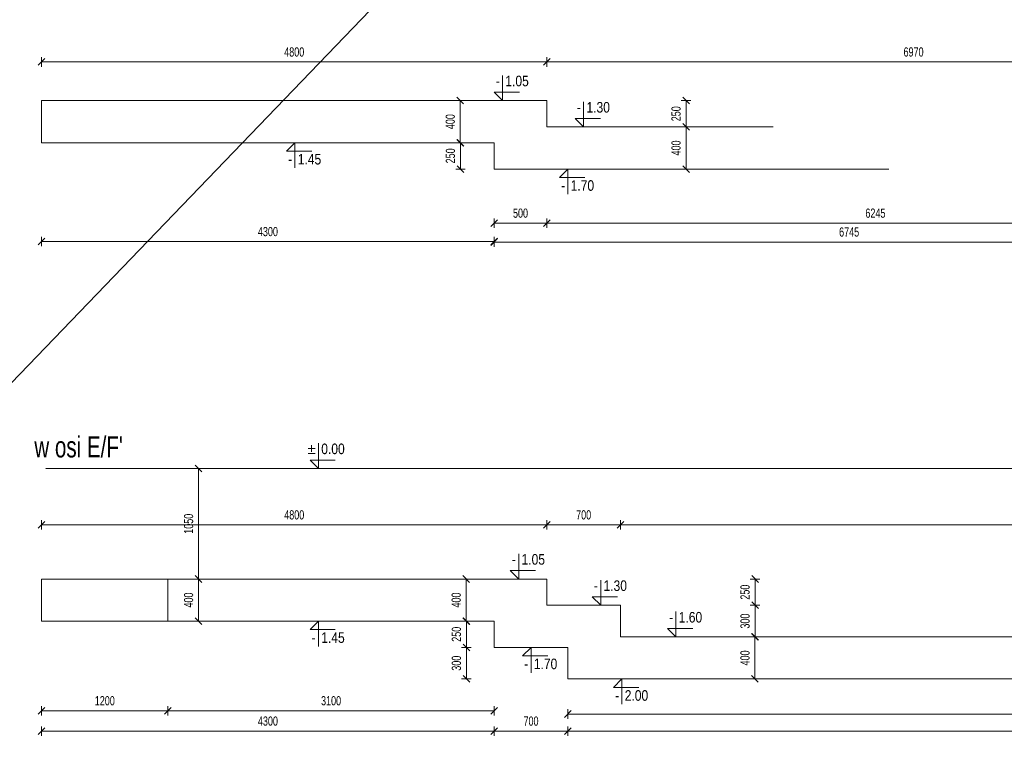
# Model space of a CAD drawing. Header units: millimetres. Extents: x -1893473 to 942156, y -568027 to 942944.
# Tile 6 of 256: x -215391 to -206035, y -294832 to -287890. Entities that reach past the tile are written whole.
import ezdxf
from ezdxf.enums import TextEntityAlignment as Align

# ---------------------------------------------------------------- set-up
doc = ezdxf.new("R2010")
doc.units = ezdxf.units.MM
doc.header["$LTSCALE"] = 0.2
doc.linetypes.add('HIDDEN', pattern=[9.525, 6.35, -3.175])
doc.layers.add('AutoCAD_Structural_Detailing_symbole graficzne', color=7, linetype='Continuous')
for name, color, linetype, lineweight in [('P-Linia4', 253, 'Continuous', 13), ('P-Opis fundamenty', 193, 'Continuous', 9), ('P-Przerywana', 13, 'HIDDEN', 18), ('P-Wymiar', 142, 'Continuous', 9)]:
    doc.layers.add(name, color=color, linetype=linetype, lineweight=lineweight)
doc.styles.add('ROMANS', font='arial.ttf', dxfattribs={"width": 0.7})
doc.styles.add('STYLE1', font='ARIALN.TTF')
doc.dimstyles.new('A50', dxfattribs={"dimscale": 50, "dimtxt": 1.75, "dimasz": 0.05, "dimexe": 0, "dimexo": 0, "dimgap": 1, "dimtad": 1, "dimdec": 0, "dimrnd": 1, "dimdsep": 46, "dimtxsty": 'ROMANS', "dimblk": '[[[[[[[[', "dimcen": 2, "dimdle": 2, "dimse1": 1, "dimse2": 1, "dimclrd": 256, "dimclrt": 1, "dimadec": 0, "dimazin": 0, "dimtfac": 1, "dimtdec": 0, "dimtix": 1, "dimtmove": 2, "dimatfit": 3, "dimldrblk": '[[[[[[[[', "dimfxl": 1, "dimtvp": 0.6, "dimtolj": 1, "dimlwd": -1, "dimarcsym": 0})

# ---------------------------------------------------------------- blocks, each defined once
blk = doc.blocks.new('[[[[[[[[')
at = {"layer": 'P-Wymiar'}
for p, q in [((-12.7, -12.7), (12.7, 12.7)), ((0, 0), (-4.6, 0)), ((0, 18), (0, -18))]:
    blk.add_line(p, q, dxfattribs=at)
blk = doc.blocks.new('*D5939')
at = {"layer": 'DEFPOINTS', "color": 0, "transparency": 16777216}
for p in [(-210882.1, -289058.8), (-211203.1, -289308.8), (-210882.1, -289308.8)]:
    blk.add_point(p, dxfattribs=at)
at = {"layer": 'P-Wymiar', "transparency": 16777216}
blk.add_line((-211203.1, -289061.3), (-211203.1, -289306.3), dxfattribs=at)
at = {"layer": 'P-Wymiar', "transparency": 16777216, "xscale": 2.5, "yscale": 2.5, "zscale": 2.5}
for p, rotation in [((-211203.1, -289058.8), 90), ((-211203.1, -289308.8), 270)]:
    blk.add_blockref('[[[[[[[[', p, dxfattribs=dict(at, rotation=rotation))
at = {"layer": 'P-Wymiar', "color": 1, "transparency": 16777216, "insert": (-211297.8, -289183.8), "char_height": 87.5, "attachment_point": 5, "rotation": 90, "style": 'ROMANS'}
blk.add_mtext('\\A1;250', dxfattribs=at)
blk = doc.blocks.new('*D5940')
at = {"layer": 'DEFPOINTS', "color": 0, "transparency": 16777216}
for p in [(-211377.6, -288658.8), (-211204.7, -288658.8), (-211483.3, -289058.8)]:
    blk.add_point(p, dxfattribs=at)
at = {"layer": 'P-Wymiar', "transparency": 16777216}
blk.add_line((-211204.7, -289056.3), (-211204.7, -288661.3), dxfattribs=at)
at = {"layer": 'P-Wymiar', "transparency": 16777216, "xscale": 2.5, "yscale": 2.5, "zscale": 2.5}
for p, rotation in [((-211204.7, -288658.8), 90), ((-211204.7, -289058.8), 270)]:
    blk.add_blockref('[[[[[[[[', p, dxfattribs=dict(at, rotation=rotation))
at = {"layer": 'P-Wymiar', "color": 1, "transparency": 16777216, "insert": (-211299.3, -288858.8), "char_height": 87.5, "attachment_point": 5, "rotation": 90, "style": 'ROMANS'}
blk.add_mtext('\\A1;400', dxfattribs=at)
blk = doc.blocks.new('*D5941')
at = {"layer": 'DEFPOINTS', "color": 0, "transparency": 16777216}
for p in [(-210382.1, -288658.8), (-210382.1, -288908.8), (-209059.1, -288908.8)]:
    blk.add_point(p, dxfattribs=at)
at = {"layer": 'P-Wymiar', "transparency": 16777216}
blk.add_line((-209059.1, -288661.3), (-209059.1, -288906.3), dxfattribs=at)
at = {"layer": 'P-Wymiar', "transparency": 16777216, "xscale": 2.5, "yscale": 2.5, "zscale": 2.5}
for p, rotation in [((-209059.1, -288658.8), 90), ((-209059.1, -288908.8), 270)]:
    blk.add_blockref('[[[[[[[[', p, dxfattribs=dict(at, rotation=rotation))
at = {"layer": 'P-Wymiar', "color": 1, "transparency": 16777216, "insert": (-209153.8, -288783.8), "char_height": 87.5, "attachment_point": 5, "rotation": 90, "style": 'ROMANS'}
blk.add_mtext('\\A1;250', dxfattribs=at)
blk = doc.blocks.new('*D5942')
at = {"layer": 'DEFPOINTS', "color": 0, "transparency": 16777216}
for p in [(-210382.1, -288908.8), (-209059.1, -289308.8), (-209059.1, -289308.8)]:
    blk.add_point(p, dxfattribs=at)
at = {"layer": 'P-Wymiar', "transparency": 16777216}
blk.add_line((-209059.1, -288911.3), (-209059.1, -289306.3), dxfattribs=at)
at = {"layer": 'P-Wymiar', "transparency": 16777216, "xscale": 2.5, "yscale": 2.5, "zscale": 2.5}
for p, rotation in [((-209059.1, -288908.8), 90), ((-209059.1, -289308.8), 270)]:
    blk.add_blockref('[[[[[[[[', p, dxfattribs=dict(at, rotation=rotation))
at = {"layer": 'P-Wymiar', "color": 1, "transparency": 16777216, "insert": (-209153.8, -289108.8), "char_height": 87.5, "attachment_point": 5, "rotation": 90, "style": 'ROMANS'}
blk.add_mtext('\\A1;400', dxfattribs=at)
blk = doc.blocks.new('*D5943')
at = {"layer": 'DEFPOINTS', "color": 0, "transparency": 16777216}
for p in [(-210882.1, -289998.4), (-215182.1, -290751.4), (-210882.1, -290751.4)]:
    blk.add_point(p, dxfattribs=at)
at = {"layer": 'P-Wymiar', "transparency": 16777216}
blk.add_line((-215179.6, -289998.4), (-210884.6, -289998.4), dxfattribs=at)
at = {"layer": 'P-Wymiar', "transparency": 16777216, "xscale": 2.5, "yscale": 2.5, "zscale": 2.5, "rotation": 180}
blk.add_blockref('[[[[[[[[', (-215182.1, -289998.4), dxfattribs=at)
at = {"layer": 'P-Wymiar', "transparency": 16777216, "xscale": 2.5, "yscale": 2.5, "zscale": 2.5}
blk.add_blockref('[[[[[[[[', (-210882.1, -289998.4), dxfattribs=at)
at = {"layer": 'P-Wymiar', "color": 1, "transparency": 16777216, "insert": (-213032.1, -289903.7), "char_height": 87.5, "attachment_point": 5, "style": 'ROMANS'}
blk.add_mtext('\\A1;4300', dxfattribs=at)
blk = doc.blocks.new('*D5944')
at = {"layer": 'DEFPOINTS', "color": 0, "transparency": 16777216}
for p in [(-210382.1, -289823.4), (-210882.1, -290751.4), (-210382.1, -290901.4)]:
    blk.add_point(p, dxfattribs=at)
at = {"layer": 'P-Wymiar', "transparency": 16777216}
blk.add_line((-210879.6, -289823.4), (-210384.6, -289823.4), dxfattribs=at)
at = {"layer": 'P-Wymiar', "transparency": 16777216, "xscale": 2.5, "yscale": 2.5, "zscale": 2.5, "rotation": 180}
blk.add_blockref('[[[[[[[[', (-210882.1, -289823.4), dxfattribs=at)
at = {"layer": 'P-Wymiar', "transparency": 16777216, "xscale": 2.5, "yscale": 2.5, "zscale": 2.5}
blk.add_blockref('[[[[[[[[', (-210382.1, -289823.4), dxfattribs=at)
at = {"layer": 'P-Wymiar', "color": 1, "transparency": 16777216, "insert": (-210632.1, -289728.7), "char_height": 87.5, "attachment_point": 5, "style": 'ROMANS'}
blk.add_mtext('\\A1;500', dxfattribs=at)
blk = doc.blocks.new('*D5945')
at = {"layer": 'DEFPOINTS', "color": 0, "transparency": 16777216}
for p in [(-204137.1, -289823.4), (-204137.1, -289874.9), (-210382.1, -290901.4)]:
    blk.add_point(p, dxfattribs=at)
at = {"layer": 'P-Wymiar', "transparency": 16777216}
blk.add_line((-210379.6, -289823.4), (-204139.6, -289823.4), dxfattribs=at)
at = {"layer": 'P-Wymiar', "transparency": 16777216, "xscale": 2.5, "yscale": 2.5, "zscale": 2.5, "rotation": 180}
blk.add_blockref('[[[[[[[[', (-210382.1, -289823.4), dxfattribs=at)
at = {"layer": 'P-Wymiar', "transparency": 16777216, "xscale": 2.5, "yscale": 2.5, "zscale": 2.5}
blk.add_blockref('[[[[[[[[', (-204137.1, -289823.4), dxfattribs=at)
at = {"layer": 'P-Wymiar', "color": 1, "transparency": 16777216, "insert": (-207259.6, -289728.7), "char_height": 87.5, "attachment_point": 5, "style": 'ROMANS'}
blk.add_mtext('\\A1;6245', dxfattribs=at)
blk = doc.blocks.new('*D5946')
at = {"layer": 'DEFPOINTS', "color": 0, "transparency": 16777216}
for p in [(-210882.1, -289308.8), (-204137.1, -290002.3), (-204137.1, -290133.8)]:
    blk.add_point(p, dxfattribs=at)
at = {"layer": 'P-Wymiar', "transparency": 16777216}
blk.add_line((-210879.6, -290002.3), (-204139.6, -290002.3), dxfattribs=at)
at = {"layer": 'P-Wymiar', "transparency": 16777216, "xscale": 2.5, "yscale": 2.5, "zscale": 2.5, "rotation": 180}
blk.add_blockref('[[[[[[[[', (-210882.1, -290002.3), dxfattribs=at)
at = {"layer": 'P-Wymiar', "transparency": 16777216, "xscale": 2.5, "yscale": 2.5, "zscale": 2.5}
blk.add_blockref('[[[[[[[[', (-204137.1, -290002.3), dxfattribs=at)
at = {"layer": 'P-Wymiar', "color": 1, "transparency": 16777216, "insert": (-207509.6, -289907.6), "char_height": 87.5, "attachment_point": 5, "style": 'ROMANS'}
blk.add_mtext('\\A1;6745', dxfattribs=at)
blk = doc.blocks.new('*D5955')
at = {"layer": 'DEFPOINTS', "color": 0, "transparency": 16777216}
for p in [(-210382.1, -288291.7), (-215182.1, -288658.8), (-210382.1, -288658.8)]:
    blk.add_point(p, dxfattribs=at)
at = {"layer": 'P-Wymiar', "transparency": 16777216}
blk.add_line((-215179.6, -288291.7), (-210384.6, -288291.7), dxfattribs=at)
at = {"layer": 'P-Wymiar', "transparency": 16777216, "xscale": 2.5, "yscale": 2.5, "zscale": 2.5, "rotation": 180}
blk.add_blockref('[[[[[[[[', (-215182.1, -288291.7), dxfattribs=at)
at = {"layer": 'P-Wymiar', "transparency": 16777216, "xscale": 2.5, "yscale": 2.5, "zscale": 2.5}
blk.add_blockref('[[[[[[[[', (-210382.1, -288291.7), dxfattribs=at)
at = {"layer": 'P-Wymiar', "color": 1, "transparency": 16777216, "insert": (-212782.1, -288197), "char_height": 87.5, "attachment_point": 5, "style": 'ROMANS'}
blk.add_mtext('\\A1;4800', dxfattribs=at)
blk = doc.blocks.new('*D5956')
at = {"layer": 'DEFPOINTS', "color": 0, "transparency": 16777216}
for p in [(-203412.1, -288291.7), (-210382.1, -288658.8), (-203412.1, -288769.9)]:
    blk.add_point(p, dxfattribs=at)
at = {"layer": 'P-Wymiar', "transparency": 16777216}
blk.add_line((-210379.6, -288291.7), (-203414.6, -288291.7), dxfattribs=at)
at = {"layer": 'P-Wymiar', "transparency": 16777216, "xscale": 2.5, "yscale": 2.5, "zscale": 2.5, "rotation": 180}
blk.add_blockref('[[[[[[[[', (-210382.1, -288291.7), dxfattribs=at)
at = {"layer": 'P-Wymiar', "transparency": 16777216, "xscale": 2.5, "yscale": 2.5, "zscale": 2.5}
blk.add_blockref('[[[[[[[[', (-203412.1, -288291.7), dxfattribs=at)
at = {"layer": 'P-Wymiar', "color": 1, "transparency": 16777216, "insert": (-206897.1, -288197), "char_height": 87.5, "attachment_point": 5, "style": 'ROMANS'}
blk.add_mtext('\\A1;6970', dxfattribs=at)
blk = doc.blocks.new('*D5959')
at = {"layer": 'DEFPOINTS', "color": 0, "transparency": 16777216}
for p in [(-210882.1, -293604.6), (-211146.3, -293854.6), (-210882.1, -293854.6)]:
    blk.add_point(p, dxfattribs=at)
at = {"layer": 'P-Wymiar', "transparency": 16777216}
blk.add_line((-211146.3, -293607.1), (-211146.3, -293852.1), dxfattribs=at)
at = {"layer": 'P-Wymiar', "transparency": 16777216, "xscale": 2.5, "yscale": 2.5, "zscale": 2.5}
for p, rotation in [((-211146.3, -293604.6), 90), ((-211146.3, -293854.6), 270)]:
    blk.add_blockref('[[[[[[[[', p, dxfattribs=dict(at, rotation=rotation))
at = {"layer": 'P-Wymiar', "color": 1, "transparency": 16777216, "insert": (-211240.9, -293729.6), "char_height": 87.5, "attachment_point": 5, "rotation": 90, "style": 'ROMANS'}
blk.add_mtext('\\A1;250', dxfattribs=at)
blk = doc.blocks.new('*D5960')
at = {"layer": 'DEFPOINTS', "color": 0, "transparency": 16777216}
for p in [(-210882.1, -293854.6), (-211146.3, -294154.6), (-210182.1, -294154.6)]:
    blk.add_point(p, dxfattribs=at)
at = {"layer": 'P-Wymiar', "transparency": 16777216}
blk.add_line((-211146.3, -293857.1), (-211146.3, -294152.1), dxfattribs=at)
at = {"layer": 'P-Wymiar', "transparency": 16777216, "xscale": 2.5, "yscale": 2.5, "zscale": 2.5}
for p, rotation in [((-211146.3, -293854.6), 90), ((-211146.3, -294154.6), 270)]:
    blk.add_blockref('[[[[[[[[', p, dxfattribs=dict(at, rotation=rotation))
at = {"layer": 'P-Wymiar', "color": 1, "transparency": 16777216, "insert": (-211241, -294004.6), "char_height": 87.5, "attachment_point": 5, "rotation": 90, "style": 'ROMANS'}
blk.add_mtext('\\A1;300', dxfattribs=at)
blk = doc.blocks.new('*D5961')
at = {"layer": 'DEFPOINTS', "color": 0, "transparency": 16777216}
for p in [(-210382.1, -293204.6), (-210382.1, -293454.6), (-208403.6, -293454.6)]:
    blk.add_point(p, dxfattribs=at)
at = {"layer": 'P-Wymiar', "transparency": 16777216}
blk.add_line((-208403.6, -293207.1), (-208403.6, -293452.1), dxfattribs=at)
at = {"layer": 'P-Wymiar', "transparency": 16777216, "xscale": 2.5, "yscale": 2.5, "zscale": 2.5}
for p, rotation in [((-208403.6, -293204.6), 90), ((-208403.6, -293454.6), 270)]:
    blk.add_blockref('[[[[[[[[', p, dxfattribs=dict(at, rotation=rotation))
at = {"layer": 'P-Wymiar', "color": 1, "transparency": 16777216, "insert": (-208498.3, -293329.6), "char_height": 87.5, "attachment_point": 5, "rotation": 90, "style": 'ROMANS'}
blk.add_mtext('\\A1;250', dxfattribs=at)
blk = doc.blocks.new('*D5962')
at = {"layer": 'DEFPOINTS', "color": 0, "transparency": 16777216}
for p in [(-210382.1, -293454.6), (-208528.3, -293754.6), (-208403.6, -293754.6)]:
    blk.add_point(p, dxfattribs=at)
at = {"layer": 'P-Wymiar', "transparency": 16777216}
blk.add_line((-208403.6, -293457.1), (-208403.6, -293752.1), dxfattribs=at)
at = {"layer": 'P-Wymiar', "transparency": 16777216, "xscale": 2.5, "yscale": 2.5, "zscale": 2.5}
for p, rotation in [((-208403.6, -293454.6), 90), ((-208403.6, -293754.6), 270)]:
    blk.add_blockref('[[[[[[[[', p, dxfattribs=dict(at, rotation=rotation))
at = {"layer": 'P-Wymiar', "color": 1, "transparency": 16777216, "insert": (-208498.3, -293604.6), "char_height": 87.5, "attachment_point": 5, "rotation": 90, "style": 'ROMANS'}
blk.add_mtext('\\A1;300', dxfattribs=at)
blk = doc.blocks.new('*D5963')
at = {"layer": 'DEFPOINTS', "color": 0, "transparency": 16777216}
for p in [(-215182.1, -293604.6), (-210882.1, -293604.6), (-210882.1, -294649.9)]:
    blk.add_point(p, dxfattribs=at)
at = {"layer": 'P-Wymiar', "transparency": 16777216}
blk.add_line((-215179.6, -294649.9), (-210884.6, -294649.9), dxfattribs=at)
at = {"layer": 'P-Wymiar', "transparency": 16777216, "xscale": 2.5, "yscale": 2.5, "zscale": 2.5, "rotation": 180}
blk.add_blockref('[[[[[[[[', (-215182.1, -294649.9), dxfattribs=at)
at = {"layer": 'P-Wymiar', "transparency": 16777216, "xscale": 2.5, "yscale": 2.5, "zscale": 2.5}
blk.add_blockref('[[[[[[[[', (-210882.1, -294649.9), dxfattribs=at)
at = {"layer": 'P-Wymiar', "color": 1, "transparency": 16777216, "insert": (-213032.1, -294555.2), "char_height": 87.5, "attachment_point": 5, "style": 'ROMANS'}
blk.add_mtext('\\A1;4300', dxfattribs=at)
blk = doc.blocks.new('*D5964')
at = {"layer": 'DEFPOINTS', "color": 0, "transparency": 16777216}
for p in [(-210882.1, -293604.6), (-210182.1, -294154.6), (-210182.1, -294649.9)]:
    blk.add_point(p, dxfattribs=at)
at = {"layer": 'P-Wymiar', "transparency": 16777216}
blk.add_line((-210879.6, -294649.9), (-210184.6, -294649.9), dxfattribs=at)
at = {"layer": 'P-Wymiar', "transparency": 16777216, "xscale": 2.5, "yscale": 2.5, "zscale": 2.5, "rotation": 180}
blk.add_blockref('[[[[[[[[', (-210882.1, -294649.9), dxfattribs=at)
at = {"layer": 'P-Wymiar', "transparency": 16777216, "xscale": 2.5, "yscale": 2.5, "zscale": 2.5}
blk.add_blockref('[[[[[[[[', (-210182.1, -294649.9), dxfattribs=at)
at = {"layer": 'P-Wymiar', "color": 1, "transparency": 16777216, "insert": (-210532.1, -294555.3), "char_height": 87.5, "attachment_point": 5, "style": 'ROMANS'}
blk.add_mtext('\\A1;700', dxfattribs=at)
blk = doc.blocks.new('*D5965')
at = {"layer": 'DEFPOINTS', "color": 0, "transparency": 16777216}
for p in [(-210182.1, -294154.6), (-199887.1, -294154.6), (-199887.1, -294649.9)]:
    blk.add_point(p, dxfattribs=at)
at = {"layer": 'P-Wymiar', "transparency": 16777216}
blk.add_line((-210179.6, -294649.9), (-199889.6, -294649.9), dxfattribs=at)
at = {"layer": 'P-Wymiar', "transparency": 16777216, "xscale": 2.5, "yscale": 2.5, "zscale": 2.5, "rotation": 180}
blk.add_blockref('[[[[[[[[', (-210182.1, -294649.9), dxfattribs=at)
at = {"layer": 'P-Wymiar', "transparency": 16777216, "xscale": 2.5, "yscale": 2.5, "zscale": 2.5}
blk.add_blockref('[[[[[[[[', (-199887.1, -294649.9), dxfattribs=at)
at = {"layer": 'P-Wymiar', "color": 1, "transparency": 16777216, "insert": (-205034.6, -294555.3), "char_height": 87.5, "attachment_point": 5, "style": 'ROMANS'}
blk.add_mtext('\\A1;10295', dxfattribs=at)
blk = doc.blocks.new('*D5967')
at = {"layer": 'DEFPOINTS', "color": 0, "transparency": 16777216}
for p in [(-210182.1, -294154.6), (-201087.1, -294154.6), (-210182.1, -294487.4)]:
    blk.add_point(p, dxfattribs=at)
at = {"layer": 'P-Wymiar', "transparency": 16777216}
blk.add_line((-201089.6, -294487.4), (-210179.6, -294487.4), dxfattribs=at)
at = {"layer": 'P-Wymiar', "transparency": 16777216, "xscale": 2.5, "yscale": 2.5, "zscale": 2.5, "rotation": 180}
blk.add_blockref('[[[[[[[[', (-210182.1, -294487.4), dxfattribs=at)
at = {"layer": 'P-Wymiar', "transparency": 16777216, "xscale": 2.5, "yscale": 2.5, "zscale": 2.5}
blk.add_blockref('[[[[[[[[', (-201087.1, -294487.4), dxfattribs=at)
at = {"layer": 'P-Wymiar', "color": 1, "transparency": 16777216, "insert": (-205634.6, -294392.7), "char_height": 87.5, "attachment_point": 5, "style": 'ROMANS'}
blk.add_mtext('\\A1;9095', dxfattribs=at)
blk = doc.blocks.new('*D5968')
at = {"layer": 'DEFPOINTS', "color": 0, "transparency": 16777216}
for p in [(-213982.1, -293604.6), (-210882.1, -293604.6), (-213982.1, -294456.6)]:
    blk.add_point(p, dxfattribs=at)
at = {"layer": 'P-Wymiar', "transparency": 16777216}
blk.add_line((-210884.6, -294456.6), (-213979.6, -294456.6), dxfattribs=at)
at = {"layer": 'P-Wymiar', "transparency": 16777216, "xscale": 2.5, "yscale": 2.5, "zscale": 2.5, "rotation": 180}
blk.add_blockref('[[[[[[[[', (-213982.1, -294456.6), dxfattribs=at)
at = {"layer": 'P-Wymiar', "transparency": 16777216, "xscale": 2.5, "yscale": 2.5, "zscale": 2.5}
blk.add_blockref('[[[[[[[[', (-210882.1, -294456.6), dxfattribs=at)
at = {"layer": 'P-Wymiar', "color": 1, "transparency": 16777216, "insert": (-212432.1, -294361.9), "char_height": 87.5, "attachment_point": 5, "style": 'ROMANS'}
blk.add_mtext('\\A1;3100', dxfattribs=at)
blk = doc.blocks.new('*D5969')
at = {"layer": 'DEFPOINTS', "color": 0, "transparency": 16777216}
for p in [(-215182.1, -293604.6), (-213982.1, -293604.6), (-215182.1, -294456.6)]:
    blk.add_point(p, dxfattribs=at)
at = {"layer": 'P-Wymiar', "transparency": 16777216}
blk.add_line((-213984.6, -294456.6), (-215179.6, -294456.6), dxfattribs=at)
at = {"layer": 'P-Wymiar', "transparency": 16777216, "xscale": 2.5, "yscale": 2.5, "zscale": 2.5, "rotation": 180}
blk.add_blockref('[[[[[[[[', (-215182.1, -294456.6), dxfattribs=at)
at = {"layer": 'P-Wymiar', "transparency": 16777216, "xscale": 2.5, "yscale": 2.5, "zscale": 2.5}
blk.add_blockref('[[[[[[[[', (-213982.1, -294456.6), dxfattribs=at)
at = {"layer": 'P-Wymiar', "color": 1, "transparency": 16777216, "insert": (-214582.1, -294361.9), "char_height": 87.5, "attachment_point": 5, "style": 'ROMANS'}
blk.add_mtext('\\A1;1200', dxfattribs=at)
blk = doc.blocks.new('*D5970')
at = {"layer": 'DEFPOINTS', "color": 0, "transparency": 16777216}
for p in [(-211333.2, -293204.6), (-211148.4, -293204.6), (-211333.2, -293604.6)]:
    blk.add_point(p, dxfattribs=at)
at = {"layer": 'P-Wymiar', "transparency": 16777216}
blk.add_line((-211148.4, -293602.1), (-211148.4, -293207.1), dxfattribs=at)
at = {"layer": 'P-Wymiar', "transparency": 16777216, "xscale": 2.5, "yscale": 2.5, "zscale": 2.5}
for p, rotation in [((-211148.4, -293204.6), 90), ((-211148.4, -293604.6), 270)]:
    blk.add_blockref('[[[[[[[[', p, dxfattribs=dict(at, rotation=rotation))
at = {"layer": 'P-Wymiar', "color": 1, "transparency": 16777216, "insert": (-211243.1, -293404.6), "char_height": 87.5, "attachment_point": 5, "rotation": 90, "style": 'ROMANS'}
blk.add_mtext('\\A1;400', dxfattribs=at)
blk = doc.blocks.new('*D5971')
at = {"layer": 'DEFPOINTS', "color": 0, "transparency": 16777216}
for p in [(-208669.2, -293754.6), (-208669.2, -294154.6), (-208404.1, -294154.6)]:
    blk.add_point(p, dxfattribs=at)
at = {"layer": 'P-Wymiar', "transparency": 16777216}
blk.add_line((-208404.1, -293757.1), (-208404.1, -294152.1), dxfattribs=at)
at = {"layer": 'P-Wymiar', "transparency": 16777216, "xscale": 2.5, "yscale": 2.5, "zscale": 2.5}
for p, rotation in [((-208404.1, -293754.6), 90), ((-208404.1, -294154.6), 270)]:
    blk.add_blockref('[[[[[[[[', p, dxfattribs=dict(at, rotation=rotation))
at = {"layer": 'P-Wymiar', "color": 1, "transparency": 16777216, "insert": (-208498.8, -293954.6), "char_height": 87.5, "attachment_point": 5, "rotation": 90, "style": 'ROMANS'}
blk.add_mtext('\\A1;400', dxfattribs=at)
blk = doc.blocks.new('*D5972')
at = {"layer": 'DEFPOINTS', "color": 0, "transparency": 16777216}
for p in [(-210382.1, -292690.3), (-215182.1, -293204.6), (-210382.1, -293204.6)]:
    blk.add_point(p, dxfattribs=at)
at = {"layer": 'P-Wymiar', "transparency": 16777216}
blk.add_line((-215179.6, -292690.3), (-210384.6, -292690.3), dxfattribs=at)
at = {"layer": 'P-Wymiar', "transparency": 16777216, "xscale": 2.5, "yscale": 2.5, "zscale": 2.5, "rotation": 180}
blk.add_blockref('[[[[[[[[', (-215182.1, -292690.3), dxfattribs=at)
at = {"layer": 'P-Wymiar', "transparency": 16777216, "xscale": 2.5, "yscale": 2.5, "zscale": 2.5}
blk.add_blockref('[[[[[[[[', (-210382.1, -292690.3), dxfattribs=at)
at = {"layer": 'P-Wymiar', "color": 1, "transparency": 16777216, "insert": (-212782.1, -292595.6), "char_height": 87.5, "attachment_point": 5, "style": 'ROMANS'}
blk.add_mtext('\\A1;4800', dxfattribs=at)
blk = doc.blocks.new('*D5973')
at = {"layer": 'DEFPOINTS', "color": 0, "transparency": 16777216}
for p in [(-209682.1, -292690.3), (-210382.1, -293204.6), (-209682.1, -293454.6)]:
    blk.add_point(p, dxfattribs=at)
at = {"layer": 'P-Wymiar', "transparency": 16777216}
blk.add_line((-210379.6, -292690.3), (-209684.6, -292690.3), dxfattribs=at)
at = {"layer": 'P-Wymiar', "transparency": 16777216, "xscale": 2.5, "yscale": 2.5, "zscale": 2.5, "rotation": 180}
blk.add_blockref('[[[[[[[[', (-210382.1, -292690.3), dxfattribs=at)
at = {"layer": 'P-Wymiar', "transparency": 16777216, "xscale": 2.5, "yscale": 2.5, "zscale": 2.5}
blk.add_blockref('[[[[[[[[', (-209682.1, -292690.3), dxfattribs=at)
at = {"layer": 'P-Wymiar', "color": 1, "transparency": 16777216, "insert": (-210032.1, -292595.6), "char_height": 87.5, "attachment_point": 5, "style": 'ROMANS'}
blk.add_mtext('\\A1;700', dxfattribs=at)
blk = doc.blocks.new('*D5974')
at = {"layer": 'DEFPOINTS', "color": 0, "transparency": 16777216}
for p in [(-199887.1, -292690.3), (-209682.1, -293454.6), (-199887.1, -293754.6)]:
    blk.add_point(p, dxfattribs=at)
at = {"layer": 'P-Wymiar', "transparency": 16777216}
blk.add_line((-209679.6, -292690.3), (-199889.6, -292690.3), dxfattribs=at)
at = {"layer": 'P-Wymiar', "transparency": 16777216, "xscale": 2.5, "yscale": 2.5, "zscale": 2.5, "rotation": 180}
blk.add_blockref('[[[[[[[[', (-209682.1, -292690.3), dxfattribs=at)
at = {"layer": 'P-Wymiar', "transparency": 16777216, "xscale": 2.5, "yscale": 2.5, "zscale": 2.5}
blk.add_blockref('[[[[[[[[', (-199887.1, -292690.3), dxfattribs=at)
at = {"layer": 'P-Wymiar', "color": 1, "transparency": 16777216, "insert": (-204784.6, -292595.6), "char_height": 87.5, "attachment_point": 5, "style": 'ROMANS'}
blk.add_mtext('\\A1;9795', dxfattribs=at)
blk = doc.blocks.new('*D5991')
at = {"layer": 'DEFPOINTS', "color": 0, "transparency": 16777216}
for p in [(-213682.8, -292154.6), (-213690.9, -293204.6), (-213682.8, -293204.6)]:
    blk.add_point(p, dxfattribs=at)
at = {"layer": 'P-Wymiar', "transparency": 16777216}
blk.add_line((-213690.9, -292157.1), (-213690.9, -293202.1), dxfattribs=at)
at = {"layer": 'P-Wymiar', "transparency": 16777216, "xscale": 2.5, "yscale": 2.5, "zscale": 2.5}
for p, rotation in [((-213690.9, -292154.6), 90), ((-213690.9, -293204.6), 270)]:
    blk.add_blockref('[[[[[[[[', p, dxfattribs=dict(at, rotation=rotation))
at = {"layer": 'P-Wymiar', "color": 1, "transparency": 16777216, "insert": (-213785.6, -292679.6), "char_height": 87.5, "attachment_point": 5, "rotation": 90, "style": 'ROMANS'}
blk.add_mtext('\\A1;1050', dxfattribs=at)
blk = doc.blocks.new('*D5992')
at = {"layer": 'DEFPOINTS', "color": 0, "transparency": 16777216}
for p in [(-213682.8, -293204.6), (-213690.9, -293604.6), (-213670, -293604.6)]:
    blk.add_point(p, dxfattribs=at)
at = {"layer": 'P-Wymiar', "transparency": 16777216}
blk.add_line((-213690.9, -293207.1), (-213690.9, -293602.1), dxfattribs=at)
at = {"layer": 'P-Wymiar', "transparency": 16777216, "xscale": 2.5, "yscale": 2.5, "zscale": 2.5}
for p, rotation in [((-213690.9, -293204.6), 90), ((-213690.9, -293604.6), 270)]:
    blk.add_blockref('[[[[[[[[', p, dxfattribs=dict(at, rotation=rotation))
at = {"layer": 'P-Wymiar', "color": 1, "transparency": 16777216, "insert": (-213785.6, -293404.6), "char_height": 87.5, "attachment_point": 5, "rotation": 90, "style": 'ROMANS'}
blk.add_mtext('\\A1;400', dxfattribs=at)

msp = doc.modelspace()

# ---------------------------------------------------------------- linework, layer by layer
at = {"layer": 'AutoCAD_Structural_Detailing_symbole graficzne', "color": 1, "lineweight": 0}
for p, q in [((-210802.98884, -288658.78831), (-210802.98884, -288418.78831)), ((-210642.98884, -288578.78831), (-210882.98884, -288578.78831)), ((-210882.98884, -288578.78831), (-210802.98884, -288658.78831)), ((-210682.98884, -288658.78831), (-210922.98884, -288658.78831)), ((-210032.06345, -288908.78831), (-210032.06345, -288668.78831)), ((-209872.06345, -288828.78831), (-210112.06345, -288828.78831)), ((-210112.06345, -288828.78831), (-210032.06345, -288908.78831)), ((-209912.06345, -288908.78831), (-210152.06345, -288908.78831)), ((-212655.33152, -289058.78831), (-212895.33152, -289058.78831)), ((-212855.33152, -289138.78831), (-212775.33152, -289058.78831)), ((-212775.33152, -289058.78831), (-212775.33152, -289298.78831)), ((-212615.33152, -289138.78831), (-212855.33152, -289138.78831)), ((-210062.06345, -289308.78831), (-210302.06345, -289308.78831)), ((-210262.06345, -289388.78831), (-210182.06345, -289308.78831)), ((-210182.06345, -289308.78831), (-210182.06345, -289548.78831)), ((-210022.06345, -289388.78831), (-210262.06345, -289388.78831)), ((-212552.08231, -292154.57925), (-212552.08231, -291914.57925)), ((-212392.08231, -292074.57925), (-212632.08231, -292074.57925)), ((-212632.08231, -292074.57925), (-212552.08231, -292154.57925)), ((-212432.08231, -292154.57925), (-212672.08231, -292154.57925)), ((-210648.94174, -293204.57925), (-210648.94174, -292964.57925)), ((-210528.94174, -293204.57925), (-210768.94174, -293204.57925)), ((-210488.94174, -293124.57925), (-210728.94174, -293124.57925)), ((-210728.94174, -293124.57925), (-210648.94174, -293204.57925)), ((-209870.18209, -293454.57925), (-209870.18209, -293214.57925)), ((-209710.18209, -293374.57925), (-209950.18209, -293374.57925)), ((-209950.18209, -293374.57925), (-209870.18209, -293454.57925)), ((-209750.18209, -293454.57925), (-209990.18209, -293454.57925)), ((-209155.43046, -293754.57925), (-209155.43046, -293514.57925)), ((-212432.08231, -293604.57925), (-212672.08231, -293604.57925)), ((-212632.08231, -293684.57925), (-212552.08231, -293604.57925)), ((-212552.08231, -293604.57925), (-212552.08231, -293844.57925)), ((-208995.43046, -293674.57925), (-209235.43046, -293674.57925)), ((-209235.43046, -293674.57925), (-209155.43046, -293754.57925)), ((-212392.08231, -293684.57925), (-212632.08231, -293684.57925)), ((-209035.43046, -293754.57925), (-209275.43046, -293754.57925)), ((-210412.06345, -293854.57925), (-210652.06345, -293854.57925)), ((-210612.06345, -293934.57925), (-210532.06345, -293854.57925)), ((-210532.06345, -293854.57925), (-210532.06345, -294094.57925)), ((-210372.06345, -293934.57925), (-210612.06345, -293934.57925)), ((-209548.396, -294154.57925), (-209788.396, -294154.57925)), ((-209748.396, -294234.57925), (-209668.396, -294154.57925)), ((-209508.396, -294234.57925), (-209748.396, -294234.57925)), ((-209668.396, -294154.57925), (-209668.396, -294394.57925))]:
    msp.add_line(p, q, dxfattribs=at)
at = {"layer": 'P-Opis fundamenty', "color": 1}
for points in [[(-215182.06345, -288658.78831), (-215182.06345, -289058.78831), (-210882.06345, -289058.78831), (-210882.06345, -289308.78831), (-210182.06345, -289308.78831), (-210182.06345, -289308.78831), (-208232.15839, -289308.78831)], [(-208232.15839, -289308.78831), (-207132.08878, -289308.78831)], [(-215182.06345, -293604.57925), (-210882.06345, -293604.57925), (-210882.06345, -293854.57925), (-210182.06345, -293854.57925), (-210182.06345, -294154.57925), (-199887.06479, -294154.57925)]]:
    msp.add_lwpolyline(points, dxfattribs=at)
at = {"layer": 'P-Opis fundamenty', "color": 2}
for points in [[(-215182.06345, -288658.78831), (-210382.06345, -288658.78831), (-210382.06345, -288908.78831), (-209682.06345, -288908.78831), (-209682.06345, -288908.78831), (-208232.15839, -288908.78831)], [(-215182.06345, -293204.57925), (-210382.06345, -293204.57925), (-210382.06345, -293454.57925), (-209682.06345, -293454.57925), (-209682.06345, -293754.57925), (-199887.06479, -293754.57925)]]:
    msp.add_lwpolyline(points, dxfattribs=at)
at = {"layer": 'P-Przerywana', "color": 84, "true_color": 0x269900}
msp.add_lwpolyline([(-215145.37094, -292154.57925), (-199923.7573, -292154.57925)], dxfattribs=at)
at = {"layer": 'P-Przerywana'}
msp.add_lwpolyline([(-213982.06345, -293204.57925), (-213982.06345, -293604.57925), (-215182.06345, -293604.57925), (-215182.06345, -293204.57925)], close=True, dxfattribs=at)
at = {"layer": 'P-Wymiar', "color": 4}
msp.add_lwpolyline([(-223871.19155, -265744.09001), (-193766.14464, -300770.65462), (-225376.4424, -301630.20175), (-192906.00001, -267892.95915)], dxfattribs=at)

# ---------------------------------------------------------------- texts
at = {"layer": 'AutoCAD_Structural_Detailing_symbole graficzne', "color": 2, "style": 'STYLE1'}
for s, p in [('1.05 ', (-210776.32218, -288552.12164)), ('1.30 ', (-210005.39679, -288802.12164)), ('0.00 ', (-212525.41564, -292047.91259)), ('1.05 ', (-210622.27507, -293097.91259)), ('1.30 ', (-209843.51542, -293347.91259)), ('1.60 ', (-209128.76379, -293647.91259))]:
    msp.add_text(s, height=100, dxfattribs=at).set_placement(p, align=Align.BOTTOM_LEFT)
for s, p in [('-', (-210829.65551, -288552.12164)), ('-', (-210058.73012, -288802.12164)), ('±', (-212578.74898, -292047.91259)), ('-', (-210675.60841, -293097.91259)), ('-', (-209896.84875, -293347.91259)), ('-', (-209182.09713, -293647.91259))]:
    msp.add_text(s, height=100, dxfattribs=at).set_placement(p, align=Align.BOTTOM_RIGHT)
for s, p in [('1.45 ', (-212748.66485, -289165.45498)), ('1.70 ', (-210155.39679, -289415.45498)), ('1.45 ', (-212525.41564, -293711.24592)), ('1.70 ', (-210505.39678, -293961.24592)), ('2.00 ', (-209641.72933, -294261.24592))]:
    msp.add_text(s, height=100, dxfattribs=at).set_placement(p, align=Align.TOP_LEFT)
for p in [(-212801.99818, -289165.45498), (-210208.73012, -289415.45498), (-212578.74898, -293711.24592), (-210558.73012, -293961.24592), (-209695.06266, -294261.24592)]:
    msp.add_text('-', height=100, dxfattribs=at).set_placement(p, align=Align.TOP_RIGHT)
at = {"layer": 'P-Linia4', "color": 6, "lineweight": 30, "insert": (-215251.75156, -291849.11025), "char_height": 200, "attachment_point": 1, "style": 'ROMANS'}
msp.add_mtext_dynamic_manual_height_columns("w osi E/F'", width=1808.8876152, gutter_width=62.5, heights=[0], dxfattribs=at)

# ---------------------------------------------------------------- dimensions: what is measured, and where the dimension line sits
at = {"layer": 'P-Wymiar'}
for base, p1, p2, picture, middle in [((-210382.06345, -288291.70745), (-215182.06345, -288658.78831), (-210382.06345, -288658.78831), '*D5955', (-212782.06345, -288197.03232)), ((-203412.06479, -288291.70745), (-210382.06345, -288658.78831), (-203412.06479, -288769.94462), '*D5956', (-206897.06412, -288197.03232)), ((-204137.06479, -290002.27564), (-210882.06345, -289308.78831), (-204137.06479, -290133.78831), '*D5946', (-207509.56412, -289907.6005)), ((-204137.06479, -289823.41689), (-210382.06345, -290901.4021), (-204137.06479, -289874.9185), '*D5945', (-207259.56412, -289728.74175)), ((-210382.06345, -292690.27473), (-215182.06345, -293204.57925), (-210382.06345, -293204.57925), '*D5972', (-212782.06345, -292595.5996)), ((-209682.06345, -292690.27473), (-210382.06345, -293204.57925), (-209682.06345, -293454.57925), '*D5973', (-210032.06345, -292595.5996)), ((-199887.06479, -292690.27473), (-209682.06345, -293454.57925), (-199887.06479, -293754.57925), '*D5974', (-204784.56412, -292595.5996)), ((-210882.06345, -294649.93796), (-215182.06345, -293604.57925), (-210882.06345, -293604.57925), '*D5963', (-213032.06345, -294555.23298)), ((-215182.06345, -294456.5577), (-213982.06345, -293604.57925), (-215182.06345, -293604.57925), '*D5969', (-214582.06345, -294361.88256)), ((-213982.06345, -294456.5577), (-210882.06345, -293604.57925), (-213982.06345, -293604.57925), '*D5968', (-212432.06345, -294361.85272)), ((-210182.06345, -294649.93796), (-210882.06345, -293604.57925), (-210182.06345, -294154.57925), '*D5964', (-210532.06345, -294555.26283)), ((-199887.06479, -294649.93796), (-210182.06345, -294154.57925), (-199887.06479, -294154.57925), '*D5965', (-205034.56412, -294555.26283)), ((-210182.06345, -294487.38948), (-201087.06479, -294154.57925), (-210182.06345, -294154.57925), '*D5967', (-205634.56412, -294392.71434))]:
    dim = msp.add_linear_dim(base=base, p1=p1, p2=p2, dimstyle='A50', dxfattribs=at)
    dim.commit()
    dim.dimension.update_dxf_attribs({"geometry": picture, "text_midpoint": middle})
for base, p1, p2, picture, middle in [((-211204.65829, -288658.78831), (-211483.2934, -289058.78831), (-211377.59534, -288658.78831), '*D5940', (-211299.33342, -288858.78831)), ((-209059.145, -288908.78831), (-210382.06345, -288658.78831), (-210382.06345, -288908.78831), '*D5941', (-209153.82014, -288783.78831)), ((-209059.145, -289308.78831), (-210382.06345, -288908.78831), (-209059.145, -289308.78831), '*D5942', (-209153.82014, -289108.78831)), ((-211203.1126, -289308.78831), (-210882.06345, -289058.78831), (-210882.06345, -289308.78831), '*D5939', (-211297.78774, -289183.78831)), ((-213690.94592, -293204.57925), (-213682.82722, -292154.57925), (-213682.82722, -293204.57925), '*D5991', (-213785.62106, -292679.57925)), ((-213690.94592, -293604.57925), (-213682.82722, -293204.57925), (-213670.04664, -293604.57925), '*D5992', (-213785.62106, -293404.57925)), ((-211148.40271, -293204.57925), (-211333.16342, -293604.57925), (-211333.16342, -293204.57925), '*D5970', (-211243.07785, -293404.57925)), ((-208403.58595, -293454.57925), (-210382.06345, -293204.57925), (-210382.06345, -293454.57925), '*D5961', (-208498.26109, -293329.57925)), ((-208403.58595, -293754.57925), (-210382.06345, -293454.57925), (-208528.33718, -293754.57925), '*D5962', (-208498.29093, -293604.57925)), ((-211146.26357, -293854.57925), (-210882.06345, -293604.57925), (-210882.06345, -293854.57925), '*D5959', (-211240.9387, -293729.57925)), ((-208404.14387, -294154.57925), (-208669.22792, -293754.57925), (-208669.22792, -294154.57925), '*D5971', (-208498.81901, -293954.57925)), ((-211146.26357, -294154.57925), (-210882.06345, -293854.57925), (-210182.06345, -294154.57925), '*D5960', (-211240.96855, -294004.57925))]:
    dim = msp.add_linear_dim(base=base, p1=p1, p2=p2, angle=90, dimstyle='A50', dxfattribs=at)
    dim.commit()
    dim.dimension.update_dxf_attribs({"geometry": picture, "text_midpoint": middle})
dim = msp.add_linear_dim(base=(-210382.06345, -289823.41689), p1=(-210882.06345, -290751.4021), p2=(-210382.06345, -290901.4021), dimstyle='A50', override={"dimtmove": 0}, dxfattribs=at)
dim.commit()
dim.dimension.update_dxf_attribs({"geometry": '*D5944', "text_midpoint": (-210632.06345, -289728.74175)})
dim = msp.add_linear_dim(base=(-210882.06345, -289998.41689), p1=(-215182.06345, -290751.4021), p2=(-210882.06345, -290751.4021), dimstyle='A50', override={"dimtmove": 0}, dxfattribs=at)
dim.commit()
dim.dimension.update_dxf_attribs({"geometry": '*D5943', "text_midpoint": (-213032.06345, -289998.41689), "dimtype": 160})

doc.saveas('drawing.dxf')
